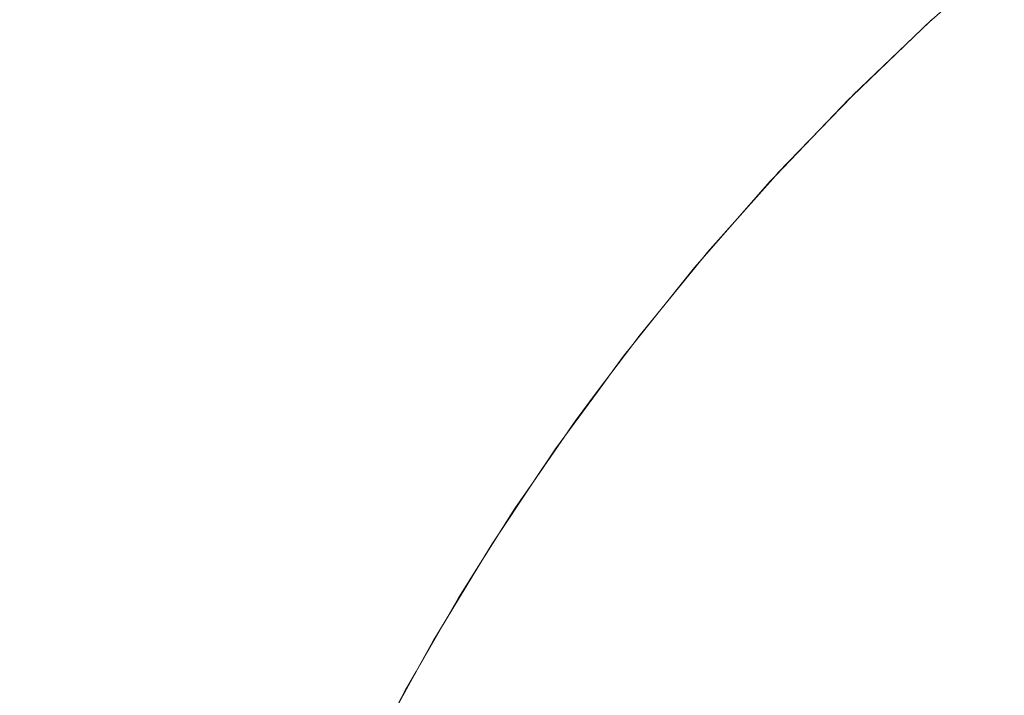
# Model space of a CAD drawing. Header units: centimetres. Extents: x -26 to 27.3, y -25.3 to -23.5.
# Tile 148 of 200: x 9.407 to 9.4446, y -23.5119 to -23.4861. Entities that reach past the tile are written whole.
import ezdxf

# ---------------------------------------------------------------- set-up
doc = ezdxf.new("R2010")
doc.units = ezdxf.units.CM
doc.header["$LTSCALE"] = 2.54
doc.layers.add('Lucido design-1', color=7, linetype='Continuous')

# ---------------------------------------------------------------- blocks, each defined once
blk = doc.blocks.new('Gruppo-4-1')
at = {"color": 7, "linetype": 'Continuous', "lineweight": 9}
for points, invisible_edges in [([(9.405117, -23.483529, -349.686903), (9.409203, -23.483529, -349.691171), (9.406944, -23.486228, -349.693241), (9.402951, -23.486228, -349.689069)], 15), ([(9.409203, -23.483529, -349.691171), (9.413099, -23.483529, -349.695614), (9.410752, -23.486228, -349.697583), (9.406944, -23.486228, -349.693241)], 15), ([(9.413099, -23.483529, -349.695614), (9.416797, -23.483529, -349.700222), (9.414367, -23.486228, -349.702087), (9.410752, -23.486228, -349.697583)], 15), ([(9.416797, -23.483529, -349.700222), (9.420291, -23.483529, -349.704987), (9.417782, -23.486228, -349.706744), (9.414367, -23.486228, -349.702087)], 15), ([(9.420291, -23.483529, -349.704987), (9.423574, -23.483529, -349.7099), (9.42099, -23.486228, -349.711546), (9.417782, -23.486228, -349.706744)], 15), ([(9.423574, -23.483529, -349.7099), (9.426639, -23.483529, -349.714951), (9.423986, -23.486228, -349.716483), (9.42099, -23.486228, -349.711546)], 15), ([(9.426639, -23.483529, -349.714951), (9.429481, -23.483529, -349.720132), (9.426764, -23.486228, -349.721546), (9.423986, -23.486228, -349.716483)], 15), ([(9.429481, -23.483529, -349.720132), (9.432095, -23.483529, -349.725431), (9.429318, -23.486228, -349.726726), (9.426764, -23.486228, -349.721546)], 15), ([(9.432095, -23.483529, -349.725431), (9.434474, -23.483529, -349.73084), (9.431644, -23.486228, -349.732012), (9.429318, -23.486228, -349.726726)], 15), ([(9.434474, -23.483529, -349.73084), (9.436616, -23.483529, -349.736347), (9.433737, -23.486228, -349.737395), (9.431644, -23.486228, -349.732012)], 15), ([(9.436616, -23.483529, -349.736347), (9.438515, -23.483529, -349.741942), (9.435594, -23.486228, -349.742863), (9.433737, -23.486228, -349.737395)], 15), ([(9.438515, -23.483529, -349.741942), (9.440169, -23.483529, -349.747615), (9.43721, -23.486228, -349.748408), (9.435594, -23.486228, -349.742863)], 15), ([(9.440169, -23.483529, -349.747615), (9.441573, -23.483529, -349.753354), (9.438582, -23.486228, -349.754017), (9.43721, -23.486228, -349.748408)], 15), ([(9.441573, -23.483529, -349.753354), (9.442726, -23.483529, -349.759149), (9.439709, -23.486228, -349.759681), (9.438582, -23.486228, -349.754017)], 15), ([(9.442726, -23.483529, -349.759149), (9.443625, -23.483529, -349.764989), (9.440588, -23.486228, -349.765389), (9.439709, -23.486228, -349.759681)], 15), ([(9.443625, -23.483529, -349.764989), (9.444268, -23.483529, -349.770863), (9.441216, -23.486228, -349.77113), (9.440588, -23.486228, -349.765389)], 15), ([(9.444268, -23.483529, -349.770863), (9.444654, -23.483529, -349.776759), (9.441594, -23.486228, -349.776893), (9.441216, -23.486228, -349.77113)], 15), ([(9.441594, -23.486228, -349.776893), (9.444654, -23.483529, -349.776759), (9.444783, -23.483529, -349.782667), (9.441808, -23.486151, -349.782667)], 11), ([(9.441806, -23.486149, -349.982667), (9.444974, -23.483371, -349.982667), (9.445135, -23.483356, -349.987027), (9.441858, -23.48623, -349.987027)], 14), ([(9.444974, -23.483371, -349.982667), (9.441806, -23.486149, -349.982667), (9.441808, -23.486151, -349.782667), (9.444783, -23.483529, -349.782667)], 10), ([(9.441858, -23.48623, -349.987027), (9.445135, -23.483356, -349.987027), (9.445306, -23.48356, -349.991159), (9.442038, -23.486427, -349.991159)], 15), ([(9.442038, -23.486427, -349.991159), (9.445306, -23.48356, -349.991159), (9.445587, -23.483895, -349.995273), (9.442333, -23.486748, -349.995273)], 15), ([(9.442333, -23.486748, -349.995273), (9.445587, -23.483895, -349.995273), (9.445976, -23.484359, -349.999363), (9.442742, -23.487195, -349.999363)], 15), ([(9.442742, -23.487195, -349.999363), (9.445976, -23.484359, -349.999363), (9.446474, -23.484951, -350.00342), (9.443265, -23.487765, -350.00342)], 15), ([(9.443265, -23.487765, -350.00342), (9.446474, -23.484951, -350.00342), (9.447078, -23.485671, -350.007438), (9.4439, -23.488458, -350.007438)], 15), ([(9.4439, -23.488458, -350.007438), (9.447078, -23.485671, -350.007438), (9.447787, -23.486516, -350.011411), (9.444645, -23.489272, -350.011411)], 15), ([(-25.890647, -23.486149, -349.31512), (-25.890647, -23.486161, -349.315108), (27.209353, -23.486161, -349.315108), (27.209353, -23.486149, -349.31512)], 10), ([(27.209353, -23.489063, -349.31207), (27.209353, -23.486161, -349.315108), (-25.890647, -23.486161, -349.315108), (-25.890647, -23.489063, -349.31207)], 10), ([(9.406944, -23.486228, -349.693241), (9.410752, -23.486228, -349.697583), (9.408494, -23.489048, -349.699478), (9.404771, -23.489048, -349.695232)], 15), ([(9.410752, -23.486228, -349.697583), (9.414367, -23.486228, -349.702087), (9.412028, -23.489048, -349.703881), (9.408494, -23.489048, -349.699478)], 15), ([(9.414367, -23.486228, -349.702087), (9.417782, -23.486228, -349.706744), (9.415367, -23.489048, -349.708435), (9.412028, -23.489048, -349.703881)], 15), ([(9.417782, -23.486228, -349.706744), (9.42099, -23.486228, -349.711546), (9.418504, -23.489048, -349.71313), (9.415367, -23.489048, -349.708435)], 15), ([(9.42099, -23.486228, -349.711546), (9.423986, -23.486228, -349.716483), (9.421433, -23.489048, -349.717957), (9.418504, -23.489048, -349.71313)], 15), ([(9.423986, -23.486228, -349.716483), (9.426764, -23.486228, -349.721546), (9.424149, -23.489048, -349.722908), (9.421433, -23.489048, -349.717957)], 15), ([(9.426764, -23.486228, -349.721546), (9.429318, -23.486228, -349.726726), (9.426646, -23.489048, -349.727972), (9.424149, -23.489048, -349.722908)], 15), ([(9.429318, -23.486228, -349.726726), (9.431644, -23.486228, -349.732012), (9.428921, -23.489048, -349.73314), (9.426646, -23.489048, -349.727972)], 15), ([(9.431644, -23.486228, -349.732012), (9.433737, -23.486228, -349.737395), (9.430967, -23.489048, -349.738403), (9.428921, -23.489048, -349.73314)], 15), ([(9.433737, -23.486228, -349.737395), (9.435594, -23.486228, -349.742863), (9.432782, -23.489048, -349.74375), (9.430967, -23.489048, -349.738403)], 15), ([(9.435594, -23.486228, -349.742863), (9.43721, -23.486228, -349.748408), (9.434362, -23.489048, -349.749171), (9.432782, -23.489048, -349.74375)], 15), ([(9.43721, -23.486228, -349.748408), (9.438582, -23.486228, -349.754017), (9.435704, -23.489048, -349.754655), (9.434362, -23.489048, -349.749171)], 15), ([(9.438582, -23.486228, -349.754017), (9.439709, -23.486228, -349.759681), (9.436806, -23.489048, -349.760193), (9.435704, -23.489048, -349.754655)], 15), ([(9.439709, -23.486228, -349.759681), (9.440588, -23.486228, -349.765389), (9.437665, -23.489048, -349.765774), (9.436806, -23.489048, -349.760193)], 15), ([(9.440588, -23.486228, -349.765389), (9.441216, -23.486228, -349.77113), (9.43828, -23.489048, -349.771387), (9.437665, -23.489048, -349.765774)], 15), ([(9.441216, -23.486228, -349.77113), (9.441594, -23.486228, -349.776893), (9.438649, -23.489048, -349.777021), (9.43828, -23.489048, -349.771387)], 15), ([(9.441594, -23.486228, -349.776893), (9.44172, -23.486228, -349.782667), (9.438772, -23.489048, -349.782667), (9.438649, -23.489048, -349.777021)], 13), ([(9.438759, -23.489066, -349.982667), (9.441794, -23.48616, -349.982667), (9.441858, -23.48623, -349.987027), (9.43871, -23.489245, -349.987027)], 14), ([(9.43871, -23.489245, -349.987027), (9.441858, -23.48623, -349.987027), (9.442038, -23.486427, -349.991159), (9.438898, -23.489433, -349.991159)], 15), ([(9.441794, -23.48616, -349.982667), (9.438757, -23.489063, -349.782667), (9.438772, -23.489048, -349.782667)], 9), ([(9.441794, -23.48616, -349.982667), (9.438759, -23.489066, -349.982667), (9.438757, -23.489063, -349.782667)], 10), ([(9.441794, -23.48616, -349.982667), (9.438772, -23.489048, -349.782667), (9.44172, -23.486228, -349.782667)], 9), ([(9.441808, -23.486151, -349.782667), (9.44172, -23.486228, -349.782667), (9.441594, -23.486228, -349.776893)], 10), ([(9.44172, -23.486228, -349.782667), (9.441808, -23.486151, -349.782667), (9.441806, -23.486149, -349.982667), (9.441794, -23.48616, -349.982667)], 10), ([(9.441858, -23.48623, -349.987027), (9.441794, -23.48616, -349.982667), (9.441806, -23.486149, -349.982667)], 9), ([(9.438898, -23.489433, -349.991159), (9.442038, -23.486427, -349.991159), (9.442333, -23.486748, -349.995273), (9.439206, -23.489741, -349.995273)], 15), ([(9.439206, -23.489741, -349.995273), (9.442333, -23.486748, -349.995273), (9.442742, -23.487195, -349.999363), (9.439635, -23.49017, -349.999363)], 15), ([(9.439635, -23.49017, -349.999363), (9.442742, -23.487195, -349.999363), (9.443265, -23.487765, -350.00342), (9.440182, -23.490717, -350.00342)], 15), ([(9.440182, -23.490717, -350.00342), (9.443265, -23.487765, -350.00342), (9.4439, -23.488458, -350.007438), (9.440846, -23.491381, -350.007438)], 15), ([(9.440846, -23.491381, -350.007438), (9.4439, -23.488458, -350.007438), (9.444645, -23.489272, -350.011411), (9.441627, -23.492162, -350.011411)], 15), ([(-25.890647, -23.489063, -349.31207), (-25.890647, -23.48918, -349.311958), (27.209353, -23.48918, -349.311958), (27.209353, -23.489063, -349.31207)], 10), ([(27.209353, -23.492106, -349.309144), (27.209353, -23.48918, -349.311958), (-25.890647, -23.48918, -349.311958), (-25.890647, -23.492106, -349.309144)], 10), ([(9.404771, -23.489048, -349.695232), (9.408494, -23.489048, -349.699478), (9.406327, -23.491983, -349.701295), (9.402686, -23.491983, -349.697143)], 15), ([(9.408494, -23.489048, -349.699478), (9.412028, -23.489048, -349.703881), (9.409785, -23.491983, -349.705603), (9.406327, -23.491983, -349.701295)], 15), ([(9.412028, -23.489048, -349.703881), (9.415367, -23.489048, -349.708435), (9.41305, -23.491983, -349.710057), (9.409785, -23.491983, -349.705603)], 15), ([(9.415367, -23.489048, -349.708435), (9.418504, -23.489048, -349.71313), (9.416119, -23.491983, -349.714649), (9.41305, -23.491983, -349.710057)], 15), ([(9.418504, -23.489048, -349.71313), (9.421433, -23.489048, -349.717957), (9.418984, -23.491983, -349.719371), (9.416119, -23.491983, -349.714649)], 15), ([(9.421433, -23.489048, -349.717957), (9.424149, -23.489048, -349.722908), (9.421641, -23.491983, -349.724213), (9.418984, -23.491983, -349.719371)], 15), ([(9.424149, -23.489048, -349.722908), (9.426646, -23.489048, -349.727972), (9.424084, -23.491983, -349.729167), (9.421641, -23.491983, -349.724213)], 15), ([(9.426646, -23.489048, -349.727972), (9.428921, -23.489048, -349.73314), (9.426308, -23.491983, -349.734222), (9.424084, -23.491983, -349.729167)], 15), ([(9.428921, -23.489048, -349.73314), (9.430967, -23.489048, -349.738403), (9.42831, -23.491983, -349.73937), (9.426308, -23.491983, -349.734222)], 15), ([(9.430967, -23.489048, -349.738403), (9.432782, -23.489048, -349.74375), (9.430085, -23.491983, -349.7446), (9.42831, -23.491983, -349.73937)], 15), ([(9.432782, -23.489048, -349.74375), (9.434362, -23.489048, -349.749171), (9.431631, -23.491983, -349.749902), (9.430085, -23.491983, -349.7446)], 15), ([(9.434362, -23.489048, -349.749171), (9.435704, -23.489048, -349.754655), (9.432943, -23.491983, -349.755267), (9.431631, -23.491983, -349.749902)], 15), ([(9.435704, -23.489048, -349.754655), (9.436806, -23.489048, -349.760193), (9.434021, -23.491983, -349.760684), (9.432943, -23.491983, -349.755267)], 15), ([(9.436806, -23.489048, -349.760193), (9.437665, -23.489048, -349.765774), (9.434861, -23.491983, -349.766143), (9.434021, -23.491983, -349.760684)], 15), ([(9.437665, -23.489048, -349.765774), (9.43828, -23.489048, -349.771387), (9.435462, -23.491983, -349.771634), (9.434861, -23.491983, -349.766143)], 15), ([(9.43828, -23.489048, -349.771387), (9.438649, -23.489048, -349.777021), (9.435824, -23.491983, -349.777145), (9.435462, -23.491983, -349.771634)], 15), ([(9.435834, -23.49211, -349.982667), (9.438642, -23.489177, -349.982667), (9.43871, -23.489245, -349.987027), (9.435695, -23.492393, -349.987027)], 14), ([(9.435695, -23.492393, -349.987027), (9.43871, -23.489245, -349.987027), (9.438898, -23.489433, -349.991159), (9.435892, -23.492573, -349.991159)], 15), ([(9.438757, -23.489063, -349.782667), (9.435944, -23.491983, -349.782667), (9.435824, -23.491983, -349.777145), (9.438649, -23.489048, -349.777021)], 14), ([(9.438642, -23.489177, -349.982667), (9.435832, -23.492108, -349.782667), (9.435944, -23.491983, -349.782667)], 9), ([(9.438642, -23.489177, -349.982667), (9.435834, -23.49211, -349.982667), (9.435832, -23.492108, -349.782667)], 10), ([(9.435944, -23.491983, -349.782667), (9.438757, -23.489063, -349.782667), (9.438759, -23.489066, -349.982667), (9.438642, -23.489177, -349.982667)], 10), ([(9.43871, -23.489245, -349.987027), (9.438642, -23.489177, -349.982667), (9.438759, -23.489066, -349.982667)], 9), ([(9.438649, -23.489048, -349.777021), (9.438772, -23.489048, -349.782667), (9.438757, -23.489063, -349.782667)], 9), ([(9.441627, -23.492162, -350.011411), (9.444645, -23.489272, -350.011411), (9.4455, -23.490205, -350.015332), (9.442521, -23.493056, -350.015332)], 15), ([(9.435892, -23.492573, -349.991159), (9.438898, -23.489433, -349.991159), (9.439206, -23.489741, -349.995273), (9.436213, -23.492868, -349.995273)], 15), ([(9.436213, -23.492868, -349.995273), (9.439206, -23.489741, -349.995273), (9.439635, -23.49017, -349.999363), (9.43666, -23.493277, -349.999363)], 15), ([(9.43666, -23.493277, -349.999363), (9.439635, -23.49017, -349.999363), (9.440182, -23.490717, -350.00342), (9.43723, -23.4938, -350.00342)], 15), ([(9.442521, -23.493056, -350.015332), (9.4455, -23.490205, -350.015332), (9.446462, -23.491255, -350.019194), (9.443528, -23.494063, -350.019194)], 15), ([(9.43723, -23.4938, -350.00342), (9.440182, -23.490717, -350.00342), (9.440846, -23.491381, -350.007438), (9.437923, -23.494435, -350.007438)], 15), ([(9.437923, -23.494435, -350.007438), (9.440846, -23.491381, -350.007438), (9.441627, -23.492162, -350.011411), (9.438737, -23.49518, -350.011411)], 15), ([(9.443528, -23.494063, -350.019194), (9.446462, -23.491255, -350.019194), (9.44753, -23.49242, -350.02299), (9.444646, -23.495181, -350.02299)], 15), ([(-25.890647, -23.492106, -349.309144), (-25.890647, -23.492333, -349.308943), (27.209353, -23.492333, -349.308943), (27.209353, -23.492106, -349.309144)], 10), ([(9.406327, -23.491983, -349.701295), (9.409785, -23.491983, -349.705603), (9.40764, -23.495027, -349.707249), (9.404257, -23.495027, -349.703033)], 15), ([(9.409785, -23.491983, -349.705603), (9.41305, -23.491983, -349.710057), (9.410836, -23.495027, -349.711608), (9.40764, -23.495027, -349.707249)], 15), ([(9.41305, -23.491983, -349.710057), (9.416119, -23.491983, -349.714649), (9.413839, -23.495027, -349.716102), (9.410836, -23.495027, -349.711608)], 15), ([(9.416119, -23.491983, -349.714649), (9.418984, -23.491983, -349.719371), (9.416643, -23.495027, -349.720723), (9.413839, -23.495027, -349.716102)], 15), ([(9.418984, -23.491983, -349.719371), (9.421641, -23.491983, -349.724213), (9.419243, -23.495027, -349.725462), (9.416643, -23.495027, -349.720723)], 15), ([(9.421641, -23.491983, -349.724213), (9.424084, -23.491983, -349.729167), (9.421633, -23.495027, -349.730309), (9.419243, -23.495027, -349.725462)], 15), ([(9.424084, -23.491983, -349.729167), (9.426308, -23.491983, -349.734222), (9.42381, -23.495027, -349.735257), (9.421633, -23.495027, -349.730309)], 15), ([(9.426308, -23.491983, -349.734222), (9.42831, -23.491983, -349.73937), (9.425769, -23.495027, -349.740295), (9.42381, -23.495027, -349.735257)], 15), ([(9.42831, -23.491983, -349.73937), (9.430085, -23.491983, -349.7446), (9.427507, -23.495027, -349.745413), (9.425769, -23.495027, -349.740295)], 15), ([(9.430085, -23.491983, -349.7446), (9.431631, -23.491983, -349.749902), (9.429019, -23.495027, -349.750602), (9.427507, -23.495027, -349.745413)], 15), ([(9.431631, -23.491983, -349.749902), (9.432943, -23.491983, -349.755267), (9.430304, -23.495027, -349.755852), (9.429019, -23.495027, -349.750602)], 15), ([(9.432943, -23.491983, -349.755267), (9.434021, -23.491983, -349.760684), (9.431359, -23.495027, -349.761154), (9.430304, -23.495027, -349.755852)], 15), ([(9.434021, -23.491983, -349.760684), (9.434861, -23.491983, -349.766143), (9.432181, -23.495027, -349.766496), (9.431359, -23.495027, -349.761154)], 15), ([(9.434861, -23.491983, -349.766143), (9.435462, -23.491983, -349.771634), (9.432769, -23.495027, -349.771869), (9.432181, -23.495027, -349.766496)], 15), ([(9.435462, -23.491983, -349.771634), (9.435824, -23.491983, -349.777145), (9.433123, -23.495027, -349.777263), (9.432769, -23.495027, -349.771869)], 15), ([(9.435832, -23.492108, -349.782667), (9.433241, -23.495027, -349.782667), (9.433123, -23.495027, -349.777263), (9.435824, -23.491983, -349.777145)], 14), ([(9.435625, -23.492329, -349.982667), (9.433241, -23.495027, -349.782667), (9.435832, -23.492108, -349.782667)], 9), ([(9.435832, -23.492108, -349.782667), (9.435834, -23.49211, -349.982667), (9.435625, -23.492329, -349.982667)], 9), ([(9.435695, -23.492393, -349.987027), (9.435625, -23.492329, -349.982667), (9.435834, -23.49211, -349.982667)], 9), ([(9.435824, -23.491983, -349.777145), (9.435944, -23.491983, -349.782667), (9.435832, -23.492108, -349.782667)], 9), ([(9.438737, -23.49518, -350.011411), (9.441627, -23.492162, -350.011411), (9.442521, -23.493056, -350.015332), (9.43967, -23.496035, -350.015332)], 15), ([(27.209353, -23.495274, -349.306345), (27.209353, -23.492333, -349.308943), (-25.890647, -23.492333, -349.308943), (-25.890647, -23.495274, -349.306345)], 10), ([(9.433038, -23.495279, -349.982667), (9.435625, -23.492329, -349.982667), (9.435695, -23.492393, -349.987027), (9.432821, -23.49567, -349.987027)], 14), ([(9.432821, -23.49567, -349.987027), (9.435695, -23.492393, -349.987027), (9.435892, -23.492573, -349.991159), (9.433025, -23.495841, -349.991159)], 15), ([(9.433025, -23.495841, -349.991159), (9.435892, -23.492573, -349.991159), (9.436213, -23.492868, -349.995273), (9.43336, -23.496122, -349.995273)], 15), ([(9.435625, -23.492329, -349.982667), (9.433036, -23.495277, -349.782667), (9.433241, -23.495027, -349.782667)], 9), ([(9.435625, -23.492329, -349.982667), (9.433038, -23.495279, -349.982667), (9.433036, -23.495277, -349.782667)], 10), ([(9.43336, -23.496122, -349.995273), (9.436213, -23.492868, -349.995273), (9.43666, -23.493277, -349.999363), (9.433824, -23.496511, -349.999363)], 15), ([(9.43967, -23.496035, -350.015332), (9.442521, -23.493056, -350.015332), (9.443528, -23.494063, -350.019194), (9.44072, -23.496997, -350.019194)], 15), ([(9.433824, -23.496511, -349.999363), (9.43666, -23.493277, -349.999363), (9.43723, -23.4938, -350.00342), (9.434416, -23.497009, -350.00342)], 15), ([(9.434416, -23.497009, -350.00342), (9.43723, -23.4938, -350.00342), (9.437923, -23.494435, -350.007438), (9.435136, -23.497613, -350.007438)], 15), ([(9.44072, -23.496997, -350.019194), (9.443528, -23.494063, -350.019194), (9.444646, -23.495181, -350.02299), (9.441885, -23.498065, -350.02299)], 15), ([(9.435136, -23.497613, -350.007438), (9.437923, -23.494435, -350.007438), (9.438737, -23.49518, -350.011411), (9.435981, -23.498322, -350.011411)], 15), ([(-25.890647, -23.495274, -349.306345), (-25.890647, -23.495614, -349.306069), (27.209353, -23.495614, -349.306069), (27.209353, -23.495274, -349.306345)], 10), ([(9.404257, -23.495027, -349.703033), (9.40764, -23.495027, -349.707249), (9.405597, -23.498176, -349.708816), (9.402284, -23.498176, -349.704688)], 15), ([(9.40764, -23.495027, -349.707249), (9.410836, -23.495027, -349.711608), (9.408727, -23.498176, -349.713084), (9.405597, -23.498176, -349.708816)], 15), ([(9.410836, -23.495027, -349.711608), (9.413839, -23.495027, -349.716102), (9.411667, -23.498176, -349.717485), (9.408727, -23.498176, -349.713084)], 15), ([(9.413839, -23.495027, -349.716102), (9.416643, -23.495027, -349.720723), (9.414413, -23.498176, -349.72201), (9.411667, -23.498176, -349.717485)], 15), ([(9.416643, -23.495027, -349.720723), (9.419243, -23.495027, -349.725462), (9.416959, -23.498176, -349.726651), (9.414413, -23.498176, -349.72201)], 15), ([(9.419243, -23.495027, -349.725462), (9.421633, -23.495027, -349.730309), (9.4193, -23.498176, -349.731398), (9.416959, -23.498176, -349.726651)], 15), ([(9.421633, -23.495027, -349.730309), (9.42381, -23.495027, -349.735257), (9.421432, -23.498176, -349.736242), (9.4193, -23.498176, -349.731398)], 15), ([(9.42381, -23.495027, -349.735257), (9.425769, -23.495027, -349.740295), (9.42335, -23.498176, -349.741175), (9.421432, -23.498176, -349.736242)], 15), ([(9.425769, -23.495027, -349.740295), (9.427507, -23.495027, -349.745413), (9.425051, -23.498176, -349.746187), (9.42335, -23.498176, -349.741175)], 15), ([(9.427507, -23.495027, -349.745413), (9.429019, -23.495027, -349.750602), (9.426532, -23.498176, -349.751269), (9.425051, -23.498176, -349.746187)], 15), ([(9.429019, -23.495027, -349.750602), (9.430304, -23.495027, -349.755852), (9.42779, -23.498176, -349.75641), (9.426532, -23.498176, -349.751269)], 15), ([(9.430304, -23.495027, -349.755852), (9.431359, -23.495027, -349.761154), (9.428823, -23.498176, -349.761601), (9.42779, -23.498176, -349.75641)], 15), ([(9.431359, -23.495027, -349.761154), (9.432181, -23.495027, -349.766496), (9.429628, -23.498176, -349.766832), (9.428823, -23.498176, -349.761601)], 15), ([(9.432181, -23.495027, -349.766496), (9.432769, -23.495027, -349.771869), (9.430204, -23.498176, -349.772094), (9.429628, -23.498176, -349.766832)], 15), ([(9.432769, -23.495027, -349.771869), (9.433123, -23.495027, -349.777263), (9.430551, -23.498176, -349.777375), (9.430204, -23.498176, -349.772094)], 15), ([(9.433036, -23.495277, -349.782667), (9.430666, -23.498176, -349.782667), (9.430551, -23.498176, -349.777375), (9.433123, -23.495027, -349.777263)], 14), ([(9.432749, -23.495609, -349.982667), (9.430666, -23.498176, -349.782667), (9.433036, -23.495277, -349.782667)], 9), ([(9.433036, -23.495277, -349.782667), (9.433038, -23.495279, -349.982667), (9.432749, -23.495609, -349.982667)], 9), ([(9.432821, -23.49567, -349.987027), (9.432749, -23.495609, -349.982667), (9.433038, -23.495279, -349.982667)], 9), ([(9.433123, -23.495027, -349.777263), (9.433241, -23.495027, -349.782667), (9.433036, -23.495277, -349.782667)], 9), ([(9.435981, -23.498322, -350.011411), (9.438737, -23.49518, -350.011411), (9.43967, -23.496035, -350.015332), (9.436951, -23.499135, -350.015332)], 15), ([(9.441885, -23.498065, -350.02299), (9.444646, -23.495181, -350.02299), (9.445872, -23.496407, -350.026716), (9.443163, -23.499236, -350.026716)], 15), ([(27.209353, -23.498543, -349.303693), (27.209353, -23.495614, -349.306069), (-25.890647, -23.495614, -349.306069), (-25.890647, -23.498543, -349.303693)], 10), ([(9.430388, -23.49855, -349.982667), (9.432749, -23.495609, -349.982667), (9.432821, -23.49567, -349.987027), (9.430093, -23.49907, -349.987027)], 14), ([(9.430093, -23.49907, -349.987027), (9.432821, -23.49567, -349.987027), (9.433025, -23.495841, -349.991159), (9.430304, -23.499232, -349.991159)], 15), ([(9.432749, -23.495609, -349.982667), (9.430387, -23.498548, -349.782667), (9.430666, -23.498176, -349.782667)], 9), ([(9.432749, -23.495609, -349.982667), (9.430388, -23.49855, -349.982667), (9.430387, -23.498548, -349.782667)], 10), ([(9.430304, -23.499232, -349.991159), (9.433025, -23.495841, -349.991159), (9.43336, -23.496122, -349.995273), (9.430651, -23.499498, -349.995273)], 15), ([(9.436951, -23.499135, -350.015332), (9.43967, -23.496035, -350.015332), (9.44072, -23.496997, -350.019194), (9.438042, -23.500051, -350.019194)], 15), ([(9.430651, -23.499498, -349.995273), (9.43336, -23.496122, -349.995273), (9.433824, -23.496511, -349.999363), (9.431131, -23.499866, -349.999363)], 15), ([(9.443163, -23.499236, -350.026716), (9.445872, -23.496407, -350.026716), (9.447204, -23.497739, -350.030363), (9.444552, -23.500509, -350.030363)], 15), ([(9.431131, -23.499866, -349.999363), (9.433824, -23.496511, -349.999363), (9.434416, -23.497009, -350.00342), (9.431745, -23.500337, -350.00342)], 15), ([(9.431745, -23.500337, -350.00342), (9.434416, -23.497009, -350.00342), (9.435136, -23.497613, -350.007438), (9.43249, -23.500909, -350.007438)], 15), ([(9.438042, -23.500051, -350.019194), (9.44072, -23.496997, -350.019194), (9.441885, -23.498065, -350.02299), (9.439253, -23.501067, -350.02299)], 15), ([(9.43249, -23.500909, -350.007438), (9.435136, -23.497613, -350.007438), (9.435981, -23.498322, -350.011411), (9.433366, -23.501581, -350.011411)], 15), ([(9.444552, -23.500509, -350.030363), (9.447204, -23.497739, -350.030363), (9.448639, -23.499174, -350.033928), (9.446049, -23.50188, -350.033928)], 15), ([(9.405597, -23.498176, -349.708816), (9.408727, -23.498176, -349.713084), (9.406698, -23.501472, -349.714505), (9.403632, -23.501472, -349.710324)], 15), ([(9.408727, -23.498176, -349.713084), (9.411667, -23.498176, -349.717485), (9.409578, -23.501472, -349.718816), (9.406698, -23.501472, -349.714505)], 15), ([(9.411667, -23.498176, -349.717485), (9.414413, -23.498176, -349.72201), (9.412268, -23.501472, -349.723249), (9.409578, -23.501472, -349.718816)], 15), ([(9.414413, -23.498176, -349.72201), (9.416959, -23.498176, -349.726651), (9.414762, -23.501472, -349.727794), (9.412268, -23.501472, -349.723249)], 15), ([(9.416959, -23.498176, -349.726651), (9.4193, -23.498176, -349.731398), (9.417055, -23.501472, -349.732444), (9.414762, -23.501472, -349.727794)], 15), ([(9.4193, -23.498176, -349.731398), (9.421432, -23.498176, -349.736242), (9.419143, -23.501472, -349.73719), (9.417055, -23.501472, -349.732444)], 15), ([(9.421432, -23.498176, -349.736242), (9.42335, -23.498176, -349.741175), (9.421022, -23.501472, -349.742022), (9.419143, -23.501472, -349.73719)], 15), ([(9.42335, -23.498176, -349.741175), (9.425051, -23.498176, -349.746187), (9.422689, -23.501472, -349.746932), (9.421022, -23.501472, -349.742022)], 15), ([(9.425051, -23.498176, -349.746187), (9.426532, -23.498176, -349.751269), (9.42414, -23.501472, -349.75191), (9.422689, -23.501472, -349.746932)], 15), ([(9.426532, -23.498176, -349.751269), (9.42779, -23.498176, -349.75641), (9.425372, -23.501472, -349.756946), (9.42414, -23.501472, -349.75191)], 15), ([(9.42779, -23.498176, -349.75641), (9.428823, -23.498176, -349.761601), (9.426383, -23.501472, -349.762031), (9.425372, -23.501472, -349.756946)], 15), ([(9.428823, -23.498176, -349.761601), (9.429628, -23.498176, -349.766832), (9.427172, -23.501472, -349.767155), (9.426383, -23.501472, -349.762031)], 15), ([(9.429628, -23.498176, -349.766832), (9.430204, -23.498176, -349.772094), (9.427737, -23.501472, -349.772309), (9.427172, -23.501472, -349.767155)], 15), ([(9.430204, -23.498176, -349.772094), (9.430551, -23.498176, -349.777375), (9.428076, -23.501472, -349.777483), (9.427737, -23.501472, -349.772309)], 15), ([(9.430387, -23.498548, -349.782667), (9.429033, -23.500349, -349.782667), (9.428076, -23.501472, -349.777483), (9.430551, -23.498176, -349.777375)], 14), ([(9.430551, -23.498176, -349.777375), (9.430666, -23.498176, -349.782667), (9.430387, -23.498548, -349.782667)], 9), ([(9.433366, -23.501581, -350.011411), (9.435981, -23.498322, -350.011411), (9.436951, -23.499135, -350.015332), (9.43437, -23.502351, -350.015332)], 15), ([(9.439253, -23.501067, -350.02299), (9.441885, -23.498065, -350.02299), (9.443163, -23.499236, -350.026716), (9.440581, -23.502181, -350.026716)], 15), ([(-25.890647, -23.498543, -349.303693), (-25.890647, -23.499015, -349.303335), (27.209353, -23.499015, -349.303335), (27.209353, -23.498543, -349.303693)], 10), ([(9.429033, -23.500349, -349.782667), (9.430387, -23.498548, -349.782667), (9.430018, -23.499012, -349.982667)], 10), ([(9.430387, -23.498548, -349.782667), (9.430388, -23.49855, -349.982667), (9.430018, -23.499012, -349.982667)], 9), ([(9.430093, -23.49907, -349.987027), (9.430018, -23.499012, -349.982667), (9.430388, -23.49855, -349.982667)], 9), ([(27.209353, -23.500338, -349.302331), (27.209353, -23.499015, -349.303335), (-25.890647, -23.499015, -349.303335), (-25.890647, -23.500338, -349.302331)], 10), ([(9.430093, -23.49907, -349.987027), (9.427516, -23.502585, -349.987027), (9.427438, -23.50253, -349.982667), (9.429036, -23.500351, -349.982667)], 11), ([(9.427516, -23.502585, -349.987027), (9.430093, -23.49907, -349.987027), (9.430304, -23.499232, -349.991159), (9.427734, -23.502738, -349.991159)], 15), ([(9.430018, -23.499012, -349.982667), (9.429036, -23.500351, -349.982667), (9.429033, -23.500349, -349.782667)], 10), ([(9.429036, -23.500351, -349.982667), (9.430018, -23.499012, -349.982667), (9.430093, -23.49907, -349.987027)], 10), ([(9.427734, -23.502738, -349.991159), (9.430304, -23.499232, -349.991159), (9.430651, -23.499498, -349.995273), (9.428091, -23.502988, -349.995273)], 15), ([(9.43437, -23.502351, -350.015332), (9.436951, -23.499135, -350.015332), (9.438042, -23.500051, -350.019194), (9.4355, -23.503218, -350.019194)], 15), ([(9.440581, -23.502181, -350.026716), (9.443163, -23.499236, -350.026716), (9.444552, -23.500509, -350.030363), (9.442024, -23.503392, -350.030363)], 15), ([(9.428091, -23.502988, -349.995273), (9.430651, -23.499498, -349.995273), (9.431131, -23.499866, -349.999363), (9.428588, -23.503335, -349.999363)], 15), ([(9.428588, -23.503335, -349.999363), (9.431131, -23.499866, -349.999363), (9.431745, -23.500337, -350.00342), (9.429221, -23.503779, -350.00342)], 15), ([(9.4355, -23.503218, -350.019194), (9.438042, -23.500051, -350.019194), (9.439253, -23.501067, -350.02299), (9.436754, -23.504181, -350.02299)], 15), ([(-25.890647, -23.500338, -349.302331), (-25.890647, -23.502542, -349.300768), (27.209353, -23.502542, -349.300768), (27.209353, -23.500338, -349.302331)], 10), ([(9.429036, -23.500351, -349.982667), (9.427438, -23.50253, -349.982667), (9.428189, -23.501472, -349.782667)], 10), ([(9.429033, -23.500349, -349.782667), (9.428189, -23.501472, -349.782667), (9.428076, -23.501472, -349.777483)], 10), ([(9.428189, -23.501472, -349.782667), (9.429033, -23.500349, -349.782667), (9.429036, -23.500351, -349.982667)], 10), ([(9.429221, -23.503779, -350.00342), (9.431745, -23.500337, -350.00342), (9.43249, -23.500909, -350.007438), (9.429991, -23.504318, -350.007438)], 15), ([(9.442024, -23.503392, -350.030363), (9.444552, -23.500509, -350.030363), (9.446049, -23.50188, -350.033928), (9.443579, -23.504697, -350.033928)], 15), ([(9.429991, -23.504318, -350.007438), (9.43249, -23.500909, -350.007438), (9.433366, -23.501581, -350.011411), (9.430895, -23.504951, -350.011411)], 15), ([(9.436754, -23.504181, -350.02299), (9.439253, -23.501067, -350.02299), (9.440581, -23.502181, -350.026716), (9.438129, -23.505236, -350.026716)], 15), ([(9.406698, -23.501472, -349.714505), (9.409578, -23.501472, -349.718816), (9.407635, -23.504814, -349.720054), (9.404811, -23.504814, -349.715827)], 15), ([(9.409578, -23.501472, -349.718816), (9.412268, -23.501472, -349.723249), (9.410273, -23.504814, -349.724401), (9.407635, -23.504814, -349.720054)], 15), ([(9.412268, -23.501472, -349.723249), (9.414762, -23.501472, -349.727794), (9.412718, -23.504814, -349.728858), (9.410273, -23.504814, -349.724401)], 15), ([(9.414762, -23.501472, -349.727794), (9.417055, -23.501472, -349.732444), (9.414967, -23.504814, -349.733418), (9.412718, -23.504814, -349.728858)], 15), ([(9.417055, -23.501472, -349.732444), (9.419143, -23.501472, -349.73719), (9.417015, -23.504814, -349.738072), (9.414967, -23.504814, -349.733418)], 15), ([(9.419143, -23.501472, -349.73719), (9.421022, -23.501472, -349.742022), (9.418857, -23.504814, -349.74281), (9.417015, -23.504814, -349.738072)], 15), ([(9.421022, -23.501472, -349.742022), (9.422689, -23.501472, -349.746932), (9.420492, -23.504814, -349.747625), (9.418857, -23.504814, -349.74281)], 15), ([(9.422689, -23.501472, -349.746932), (9.42414, -23.501472, -349.75191), (9.421914, -23.504814, -349.752506), (9.420492, -23.504814, -349.747625)], 15), ([(9.42414, -23.501472, -349.75191), (9.425372, -23.501472, -349.756946), (9.423123, -23.504814, -349.757444), (9.421914, -23.504814, -349.752506)], 15), ([(9.425372, -23.501472, -349.756946), (9.426383, -23.501472, -349.762031), (9.424115, -23.504814, -349.762431), (9.423123, -23.504814, -349.757444)], 15), ([(9.426383, -23.501472, -349.762031), (9.427172, -23.501472, -349.767155), (9.424888, -23.504814, -349.767456), (9.424115, -23.504814, -349.762431)], 15), ([(9.427172, -23.501472, -349.767155), (9.427737, -23.501472, -349.772309), (9.425442, -23.504814, -349.77251), (9.424888, -23.504814, -349.767456)], 15), ([(9.427737, -23.501472, -349.772309), (9.428076, -23.501472, -349.777483), (9.425774, -23.504814, -349.777584), (9.425442, -23.504814, -349.77251)], 15), ([(9.425774, -23.504814, -349.777584), (9.428076, -23.501472, -349.777483), (9.428189, -23.501472, -349.782667), (9.42658, -23.503806, -349.782667)], 11), ([(9.42658, -23.503806, -349.782667), (9.428189, -23.501472, -349.782667), (9.427438, -23.50253, -349.982667)], 10), ([(9.430895, -23.504951, -350.011411), (9.433366, -23.501581, -350.011411), (9.43437, -23.502351, -350.015332), (9.431931, -23.505677, -350.015332)], 15), ([(9.443579, -23.504697, -350.033928), (9.446049, -23.50188, -350.033928), (9.44765, -23.503348, -350.037403), (9.445243, -23.506093, -350.037403)], 15), ([(9.431931, -23.505677, -350.015332), (9.43437, -23.502351, -350.015332), (9.4355, -23.503218, -350.019194), (9.433098, -23.506494, -350.019194)], 15), ([(9.438129, -23.505236, -350.026716), (9.440581, -23.502181, -350.026716), (9.442024, -23.503392, -350.030363), (9.439624, -23.506383, -350.030363)], 15), ([(27.209353, -23.503796, -349.29988), (27.209353, -23.502542, -349.300768), (-25.890647, -23.502542, -349.300768), (-25.890647, -23.503796, -349.29988)], 10), ([(9.427516, -23.502585, -349.987027), (9.425094, -23.506209, -349.987027), (9.425014, -23.506158, -349.982667), (9.426584, -23.503808, -349.982667)], 11), ([(9.425094, -23.506209, -349.987027), (9.427516, -23.502585, -349.987027), (9.427734, -23.502738, -349.991159), (9.425319, -23.506352, -349.991159)], 15), ([(9.425319, -23.506352, -349.991159), (9.427734, -23.502738, -349.991159), (9.428091, -23.502988, -349.995273), (9.425687, -23.506587, -349.995273)], 15), ([(9.427438, -23.50253, -349.982667), (9.426584, -23.503808, -349.982667), (9.42658, -23.503806, -349.782667)], 10), ([(9.426584, -23.503808, -349.982667), (9.427438, -23.50253, -349.982667), (9.427516, -23.502585, -349.987027)], 10), ([(9.425687, -23.506587, -349.995273), (9.428091, -23.502988, -349.995273), (9.428588, -23.503335, -349.999363), (9.426198, -23.506912, -349.999363)], 15), ([(9.426198, -23.506912, -349.999363), (9.428588, -23.503335, -349.999363), (9.429221, -23.503779, -350.00342), (9.42685, -23.507328, -350.00342)], 15), ([(9.433098, -23.506494, -350.019194), (9.4355, -23.503218, -350.019194), (9.436754, -23.504181, -350.02299), (9.434393, -23.5074, -350.02299)], 15), ([(9.439624, -23.506383, -350.030363), (9.442024, -23.503392, -350.030363), (9.443579, -23.504697, -350.033928), (9.441234, -23.507618, -350.033928)], 15), ([(-25.890647, -23.503796, -349.29988), (-25.890647, -23.506169, -349.298344), (27.209353, -23.506169, -349.298344), (27.209353, -23.503796, -349.29988)], 10), ([(9.425885, -23.504814, -349.782667), (9.426584, -23.503808, -349.982667), (9.425014, -23.506158, -349.982667)], 9), ([(9.42658, -23.503806, -349.782667), (9.425885, -23.504814, -349.782667), (9.425774, -23.504814, -349.777584)], 10), ([(9.425885, -23.504814, -349.782667), (9.42658, -23.503806, -349.782667), (9.426584, -23.503808, -349.982667)], 10), ([(9.42685, -23.507328, -350.00342), (9.429221, -23.503779, -350.00342), (9.429991, -23.504318, -350.007438), (9.427643, -23.507833, -350.007438)], 15), ([(9.427643, -23.507833, -350.007438), (9.429991, -23.504318, -350.007438), (9.430895, -23.504951, -350.011411), (9.428573, -23.508426, -350.011411)], 15), ([(9.434393, -23.5074, -350.02299), (9.436754, -23.504181, -350.02299), (9.438129, -23.505236, -350.026716), (9.435813, -23.508395, -350.026716)], 15), ([(9.441234, -23.507618, -350.033928), (9.443579, -23.504697, -350.033928), (9.445243, -23.506093, -350.037403), (9.442957, -23.508941, -350.037403)], 15), ([(9.404811, -23.504814, -349.715827), (9.407635, -23.504814, -349.720054), (9.40581, -23.508243, -349.721217), (9.403038, -23.508243, -349.717068)], 15), ([(9.407635, -23.504814, -349.720054), (9.410273, -23.504814, -349.724401), (9.408399, -23.508243, -349.725483), (9.40581, -23.508243, -349.721217)], 15), ([(9.410273, -23.504814, -349.724401), (9.412718, -23.504814, -349.728858), (9.410799, -23.508243, -349.729857), (9.408399, -23.508243, -349.725483)], 15), ([(9.412718, -23.504814, -349.728858), (9.414967, -23.504814, -349.733418), (9.413006, -23.508243, -349.734333), (9.410799, -23.508243, -349.729857)], 15), ([(9.414967, -23.504814, -349.733418), (9.417015, -23.504814, -349.738072), (9.415015, -23.508243, -349.7389), (9.413006, -23.508243, -349.734333)], 15), ([(9.417015, -23.504814, -349.738072), (9.418857, -23.504814, -349.74281), (9.416824, -23.508243, -349.743551), (9.415015, -23.508243, -349.7389)], 15), ([(9.418857, -23.504814, -349.74281), (9.420492, -23.504814, -349.747625), (9.418428, -23.508243, -349.748276), (9.416824, -23.508243, -349.743551)], 15), ([(9.420492, -23.504814, -349.747625), (9.421914, -23.504814, -349.752506), (9.419824, -23.508243, -349.753066), (9.418428, -23.508243, -349.748276)], 15), ([(9.421914, -23.504814, -349.752506), (9.423123, -23.504814, -349.757444), (9.42101, -23.508243, -349.757913), (9.419824, -23.508243, -349.753066)], 15), ([(9.423123, -23.504814, -349.757444), (9.424115, -23.504814, -349.762431), (9.421983, -23.508243, -349.762807), (9.42101, -23.508243, -349.757913)], 15), ([(9.424115, -23.504814, -349.762431), (9.424888, -23.504814, -349.767456), (9.422743, -23.508243, -349.767739), (9.421983, -23.508243, -349.762807)], 15), ([(9.424888, -23.504814, -349.767456), (9.425442, -23.504814, -349.77251), (9.423286, -23.508243, -349.772699), (9.422743, -23.508243, -349.767739)], 15), ([(9.425442, -23.504814, -349.77251), (9.425774, -23.504814, -349.777584), (9.423612, -23.508243, -349.777678), (9.423286, -23.508243, -349.772699)], 15), ([(9.423612, -23.508243, -349.777678), (9.425774, -23.504814, -349.777584), (9.425885, -23.504814, -349.782667), (9.424274, -23.507368, -349.782667)], 11), ([(9.425014, -23.506158, -349.982667), (9.424274, -23.507368, -349.782667), (9.425885, -23.504814, -349.782667)], 9), ([(9.428573, -23.508426, -350.011411), (9.430895, -23.504951, -350.011411), (9.431931, -23.505677, -350.015332), (9.42964, -23.509105, -350.015332)], 15), ([(9.435813, -23.508395, -350.026716), (9.438129, -23.505236, -350.026716), (9.439624, -23.506383, -350.030363), (9.437356, -23.509475, -350.030363)], 15), ([(9.42964, -23.509105, -350.015332), (9.431931, -23.505677, -350.015332), (9.433098, -23.506494, -350.019194), (9.430842, -23.509871, -350.019194)], 15), ([(27.209353, -23.507359, -349.297574), (27.209353, -23.506169, -349.298344), (-25.890647, -23.506169, -349.298344), (-25.890647, -23.507359, -349.297574)], 10), ([(9.425094, -23.506209, -349.987027), (9.422833, -23.509936, -349.987027), (9.42275, -23.509888, -349.982667), (9.424278, -23.50737, -349.982667)], 11), ([(9.422833, -23.509936, -349.987027), (9.425094, -23.506209, -349.987027), (9.425319, -23.506352, -349.991159), (9.423063, -23.510069, -349.991159)], 15), ([(9.425014, -23.506158, -349.982667), (9.424278, -23.50737, -349.982667), (9.424274, -23.507368, -349.782667)], 10), ([(9.424278, -23.50737, -349.982667), (9.425014, -23.506158, -349.982667), (9.425094, -23.506209, -349.987027)], 10), ([(9.442957, -23.508941, -350.037403), (9.445243, -23.506093, -350.037403), (9.447013, -23.507579, -350.040783), (9.444791, -23.510348, -350.040783)], 15), ([(9.423063, -23.510069, -349.991159), (9.425319, -23.506352, -349.991159), (9.425687, -23.506587, -349.995273), (9.423441, -23.510287, -349.995273)], 15), ([(9.423441, -23.510287, -349.995273), (9.425687, -23.506587, -349.995273), (9.426198, -23.506912, -349.999363), (9.423966, -23.51059, -349.999363)], 15), ([(9.430842, -23.509871, -350.019194), (9.433098, -23.506494, -350.019194), (9.434393, -23.5074, -350.02299), (9.432175, -23.51072, -350.02299)], 15), ([(9.437356, -23.509475, -350.030363), (9.439624, -23.506383, -350.030363), (9.441234, -23.507618, -350.033928), (9.439019, -23.510639, -350.033928)], 15), ([(9.423966, -23.51059, -349.999363), (9.426198, -23.506912, -349.999363), (9.42685, -23.507328, -350.00342), (9.424636, -23.510977, -350.00342)], 15), ([(9.424636, -23.510977, -350.00342), (9.42685, -23.507328, -350.00342), (9.427643, -23.507833, -350.007438), (9.42545, -23.511446, -350.007438)], 15), ([(-25.890647, -23.507359, -349.297574), (-25.890647, -23.509898, -349.296081), (27.209353, -23.509898, -349.296081), (27.209353, -23.507359, -349.297574)], 10), ([(9.423721, -23.508243, -349.782667), (9.424278, -23.50737, -349.982667), (9.42275, -23.509888, -349.982667)], 9), ([(9.424274, -23.507368, -349.782667), (9.423721, -23.508243, -349.782667), (9.423612, -23.508243, -349.777678)], 10), ([(9.423721, -23.508243, -349.782667), (9.424274, -23.507368, -349.782667), (9.424278, -23.50737, -349.982667)], 10), ([(9.432175, -23.51072, -350.02299), (9.434393, -23.5074, -350.02299), (9.435813, -23.508395, -350.026716), (9.433637, -23.511652, -350.026716)], 15), ([(9.439019, -23.510639, -350.033928), (9.441234, -23.507618, -350.033928), (9.442957, -23.508941, -350.037403), (9.440798, -23.511886, -350.037403)], 15), ([(9.42545, -23.511446, -350.007438), (9.427643, -23.507833, -350.007438), (9.428573, -23.508426, -350.011411), (9.426405, -23.511998, -350.011411)], 15), ([(9.40581, -23.508243, -349.721217), (9.408399, -23.508243, -349.725483), (9.406648, -23.511754, -349.726493), (9.404105, -23.511754, -349.722303)], 15), ([(9.408399, -23.508243, -349.725483), (9.410799, -23.508243, -349.729857), (9.409006, -23.511754, -349.730791), (9.406648, -23.511754, -349.726493)], 15), ([(9.410799, -23.508243, -349.729857), (9.413006, -23.508243, -349.734333), (9.411174, -23.511754, -349.735187), (9.409006, -23.511754, -349.730791)], 15), ([(9.413006, -23.508243, -349.734333), (9.415015, -23.508243, -349.7389), (9.413148, -23.511754, -349.739673), (9.411174, -23.511754, -349.735187)], 15), ([(9.415015, -23.508243, -349.7389), (9.416824, -23.508243, -349.743551), (9.414924, -23.511754, -349.744242), (9.413148, -23.511754, -349.739673)], 15), ([(9.416824, -23.508243, -349.743551), (9.418428, -23.508243, -349.748276), (9.4165, -23.511754, -349.748883), (9.414924, -23.511754, -349.744242)], 15), ([(9.418428, -23.508243, -349.748276), (9.419824, -23.508243, -349.753066), (9.417871, -23.511754, -349.753589), (9.4165, -23.511754, -349.748883)], 15), ([(9.419824, -23.508243, -349.753066), (9.42101, -23.508243, -349.757913), (9.419037, -23.511754, -349.75835), (9.417871, -23.511754, -349.753589)], 15), ([(9.42101, -23.508243, -349.757913), (9.421983, -23.508243, -349.762807), (9.419993, -23.511754, -349.763158), (9.419037, -23.511754, -349.75835)], 15), ([(9.421983, -23.508243, -349.762807), (9.422743, -23.508243, -349.767739), (9.420738, -23.511754, -349.768002), (9.419993, -23.511754, -349.763158)], 15), ([(9.422743, -23.508243, -349.767739), (9.423286, -23.508243, -349.772699), (9.421272, -23.511754, -349.772875), (9.420738, -23.511754, -349.768002)], 15), ([(9.423286, -23.508243, -349.772699), (9.423612, -23.508243, -349.777678), (9.421593, -23.511754, -349.777766), (9.421272, -23.511754, -349.772875)], 15), ([(9.421593, -23.511754, -349.777766), (9.423612, -23.508243, -349.777678), (9.423721, -23.508243, -349.782667), (9.422117, -23.511029, -349.782667)], 11), ([(9.42275, -23.509888, -349.982667), (9.422117, -23.511029, -349.782667), (9.423721, -23.508243, -349.782667)], 9), ([(9.426405, -23.511998, -350.011411), (9.428573, -23.508426, -350.011411), (9.42964, -23.509105, -350.015332), (9.427501, -23.512631, -350.015332)], 15), ([(9.433637, -23.511652, -350.026716), (9.435813, -23.508395, -350.026716), (9.437356, -23.509475, -350.030363), (9.435226, -23.512664, -350.030363)], 15), ([(9.427501, -23.512631, -350.015332), (9.42964, -23.509105, -350.015332), (9.430842, -23.509871, -350.019194), (9.428735, -23.513343, -350.019194)], 15), ([(9.440798, -23.511886, -350.037403), (9.442957, -23.508941, -350.037403), (9.444791, -23.510348, -350.040783), (9.442691, -23.513211, -350.040783)], 15), ([(9.435226, -23.512664, -350.030363), (9.437356, -23.509475, -350.030363), (9.439019, -23.510639, -350.033928), (9.436938, -23.513754, -350.033928)], 15), ([(27.209353, -23.511022, -349.295419), (27.209353, -23.509898, -349.296081), (-25.890647, -23.509898, -349.296081), (-25.890647, -23.511022, -349.295419)], 10), ([(9.422833, -23.509936, -349.987027), (9.420736, -23.513757, -349.987027), (9.420652, -23.513713, -349.982667), (9.422123, -23.511031, -349.982667)], 11), ([(9.420736, -23.513757, -349.987027), (9.422833, -23.509936, -349.987027), (9.423063, -23.510069, -349.991159), (9.420972, -23.51388, -349.991159)], 15), ([(9.42275, -23.509888, -349.982667), (9.422123, -23.511031, -349.982667), (9.422117, -23.511029, -349.782667)], 10), ([(9.422123, -23.511031, -349.982667), (9.42275, -23.509888, -349.982667), (9.422833, -23.509936, -349.987027)], 10), ([(9.428735, -23.513343, -350.019194), (9.430842, -23.509871, -350.019194), (9.432175, -23.51072, -350.02299), (9.430103, -23.514133, -350.02299)], 15), ([(9.420972, -23.51388, -349.991159), (9.423063, -23.510069, -349.991159), (9.423441, -23.510287, -349.995273), (9.42136, -23.514082, -349.995273)], 15), ([(9.42136, -23.514082, -349.995273), (9.423441, -23.510287, -349.995273), (9.423966, -23.51059, -349.999363), (9.421897, -23.514361, -349.999363)], 15), ([(9.442691, -23.513211, -350.040783), (9.444791, -23.510348, -350.040783), (9.44673, -23.511836, -350.044062), (9.444694, -23.514613, -350.044062)], 15), ([(9.421897, -23.514361, -349.999363), (9.423966, -23.51059, -349.999363), (9.424636, -23.510977, -350.00342), (9.422583, -23.514718, -350.00342)], 15), ([(9.430103, -23.514133, -350.02299), (9.432175, -23.51072, -350.02299), (9.433637, -23.511652, -350.026716), (9.431605, -23.515, -350.026716)], 15), ([(9.436938, -23.513754, -350.033928), (9.439019, -23.510639, -350.033928), (9.440798, -23.511886, -350.037403), (9.43877, -23.514922, -350.037403)], 15), ([(-25.890647, -23.511022, -349.295419), (-25.890647, -23.513722, -349.293982), (27.209353, -23.513722, -349.293982), (27.209353, -23.511022, -349.295419)], 10), ([(9.4217, -23.511754, -349.782667), (9.422123, -23.511031, -349.982667), (9.420652, -23.513713, -349.982667)], 9), ([(9.422117, -23.511029, -349.782667), (9.4217, -23.511754, -349.782667), (9.421593, -23.511754, -349.777766)], 10), ([(9.4217, -23.511754, -349.782667), (9.422117, -23.511029, -349.782667), (9.422123, -23.511031, -349.982667)], 10), ([(9.422583, -23.514718, -350.00342), (9.424636, -23.510977, -350.00342), (9.42545, -23.511446, -350.007438), (9.423417, -23.515152, -350.007438)], 15), ([(9.423417, -23.515152, -350.007438), (9.42545, -23.511446, -350.007438), (9.426405, -23.511998, -350.011411), (9.424395, -23.515662, -350.011411)], 15), ([(9.406648, -23.511754, -349.726493), (9.409006, -23.511754, -349.730791), (9.407342, -23.51534, -349.731657), (9.405024, -23.51534, -349.727431)], 15), ([(9.409006, -23.511754, -349.730791), (9.411174, -23.511754, -349.735187), (9.409474, -23.51534, -349.73598), (9.407342, -23.51534, -349.731657)], 15), ([(9.411174, -23.511754, -349.735187), (9.413148, -23.511754, -349.739673), (9.411415, -23.51534, -349.740391), (9.409474, -23.51534, -349.73598)], 15), ([(9.413148, -23.511754, -349.739673), (9.414924, -23.511754, -349.744242), (9.413162, -23.51534, -349.744883), (9.411415, -23.51534, -349.740391)], 15), ([(9.414924, -23.511754, -349.744242), (9.4165, -23.511754, -349.748883), (9.414711, -23.51534, -349.749447), (9.413162, -23.51534, -349.744883)], 15), ([(9.4165, -23.511754, -349.748883), (9.417871, -23.511754, -349.753589), (9.41606, -23.51534, -349.754075), (9.414711, -23.51534, -349.749447)], 15), ([(9.417871, -23.511754, -349.753589), (9.419037, -23.511754, -349.75835), (9.417205, -23.51534, -349.758756), (9.41606, -23.51534, -349.754075)], 15), ([(9.419037, -23.511754, -349.75835), (9.419993, -23.511754, -349.763158), (9.418146, -23.51534, -349.763484), (9.417205, -23.51534, -349.758756)], 15), ([(9.419993, -23.511754, -349.763158), (9.420738, -23.511754, -349.768002), (9.418879, -23.51534, -349.768247), (9.418146, -23.51534, -349.763484)], 15), ([(9.420738, -23.511754, -349.768002), (9.421272, -23.511754, -349.772875), (9.419404, -23.51534, -349.773038), (9.418879, -23.51534, -349.768247)], 15), ([(9.421272, -23.511754, -349.772875), (9.421593, -23.511754, -349.777766), (9.419719, -23.51534, -349.777848), (9.419404, -23.51534, -349.773038)], 15), ([(9.419719, -23.51534, -349.777848), (9.421593, -23.511754, -349.777766), (9.4217, -23.511754, -349.782667), (9.420115, -23.514782, -349.782667)], 11), ([(9.420652, -23.513713, -349.982667), (9.420115, -23.514782, -349.782667), (9.4217, -23.511754, -349.782667)], 9), ([(9.431605, -23.515, -350.026716), (9.433637, -23.511652, -350.026716), (9.435226, -23.512664, -350.030363), (9.433236, -23.515942, -350.030363)], 15), ([(9.43877, -23.514922, -350.037403), (9.440798, -23.511886, -350.037403), (9.442691, -23.513211, -350.040783), (9.440719, -23.516163, -350.040783)], 15)]:
    blk.add_3dface(points, dxfattribs=dict(at, invisible_edges=invisible_edges))

msp = doc.modelspace()

# ---------------------------------------------------------------- block references
at = {"layer": 'Lucido design-1', "color": 7}
msp.add_blockref('Gruppo-4-1', (0, 0), dxfattribs=at)

doc.saveas('drawing.dxf')
